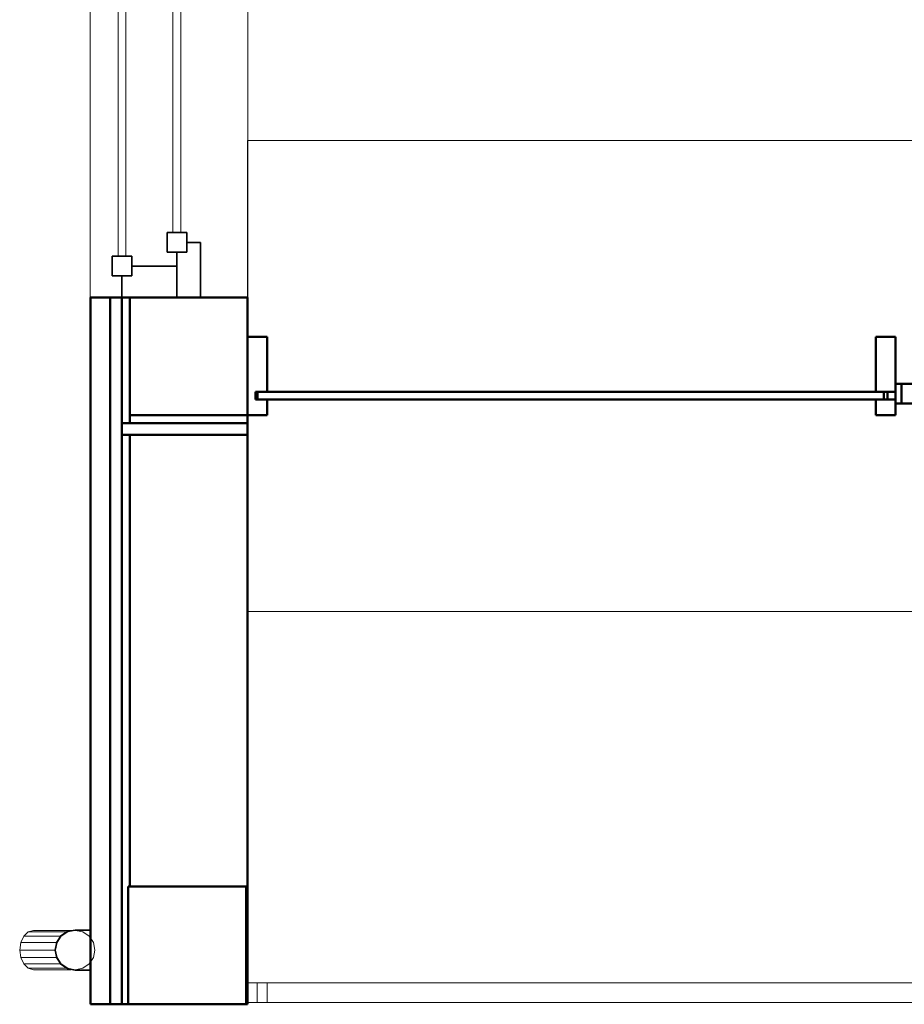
# Model space of a CAD drawing. Header units: millimetres. Extents: x 25703 to 50721, y 2709 to 39176.
# Tile 2 of 50: x 26843 to 29096, y 28638 to 31145. Entities that reach past the tile are written whole.
import ezdxf

# ---------------------------------------------------------------- set-up
doc = ezdxf.new("R2010")
doc.units = ezdxf.units.MM
for name, color, linetype, lineweight in [('A-COLS-____-MCUT', 52, 'Continuous', 50), ('A-COLS-____-OTLN', 52, 'Continuous', 20), ('A-GENM-____-MCUT', 13, 'Continuous', 50), ('A-GENM-____-OTLN', 13, 'Continuous', 20), ('A-GLAZ-____-MCUT', 151, 'Continuous', 35), ('A-GLAZ-____-OTLN', 151, 'Continuous', 20), ('A-PART-____-MCUT', 2, 'Continuous', 50), ('A-PART-____-OTLN', 2, 'Continuous', 20), ('A-WALL-____-MCUT', 113, 'Continuous', 50), ('A-WALL-____-OTLN', 113, 'Continuous', 20), ('Q-SPCQ-____-MCUT', 91, 'Continuous', 9), ('Q-SPCQ-____-OTLN', 91, 'Continuous', 20), ('Ограждение', 7, 'Continuous', 20)]:
    doc.layers.add(name, color=color, linetype=linetype, lineweight=lineweight)

# ---------------------------------------------------------------- blocks, each defined once
blk = doc.blocks.new('Прямая форма - V line-610168-В_Этаж 02_Вентиляция')
at = {"layer": 'A-GLAZ-____-MCUT', "color": 53}
for p, q in [((105, -55), (55, -55)), ((55, -55), (55, -105)), ((105, -105), (105, -55)), ((796.6, -55), (796.6, -105)), ((846.6, -55), (796.6, -55)), ((846.6, -105), (846.6, -55)), ((896.6, -55), (846.6, -55)), ((846.6, -55), (846.6, -105)), ((896.6, -105), (896.6, -55)), ((1588.1, -55), (1588.1, -105)), ((1638.1, -55), (1588.1, -55)), ((1638.1, -105), (1638.1, -55)), ((55, -80), (0, -80)), ((0, -80), (0, -220)), ((55, -105), (55, -80)), ((1693.1, -80), (1638.1, -80)), ((1638.1, -80), (1638.1, -105)), ((1693.1, -220), (1693.1, -80)), ((80, -105), (55, -105)), ((55, -105), (105, -105)), ((80, -220), (80, -105)), ((796.6, -105), (846.6, -105)), ((846.6, -105), (896.6, -105)), ((1588.1, -105), (1638.1, -105)), ((1638.1, -105), (1613.1, -105)), ((1613.1, -105), (1613.1, -220)), ((165, -195), (115, -195)), ((115, -195), (115, -245)), ((165, -245), (165, -195)), ((796.6, -195), (796.6, -245)), ((846.6, -195), (796.6, -195)), ((896.6, -195), (846.6, -195)), ((846.6, -195), (846.6, -245)), ((846.6, -245), (846.6, -195)), ((896.6, -245), (896.6, -195)), ((1528.1, -195), (1528.1, -245)), ((1578.1, -195), (1528.1, -195)), ((1578.1, -245), (1578.1, -195)), ((0, -220), (80, -220)), ((115, -220), (0, -220)), ((0, -220), (0, -280)), ((115, -245), (115, -220)), ((1693.1, -220), (1578.1, -220)), ((1578.1, -220), (1578.1, -245)), ((1613.1, -220), (1693.1, -220)), ((1693.1, -280), (1693.1, -220)), ((115, -245), (165, -245)), ((140, -245), (115, -245)), ((140, -280), (140, -245)), ((796.6, -245), (846.6, -245)), ((846.6, -245), (896.6, -245)), ((1528.1, -245), (1578.1, -245)), ((1578.1, -245), (1553.1, -245)), ((1553.1, -245), (1553.1, -280)), ((0, -280), (140, -280)), ((1553.1, -280), (1693.1, -280))]:
    blk.add_line(p, q, dxfattribs=at)
at = {"layer": 'A-GLAZ-____-OTLN', "color": 253}
for p, q in [((796.6, -70), (105, -70)), ((1588.1, -70), (896.6, -70)), ((105, -90), (796.6, -90)), ((896.6, -90), (1588.1, -90)), ((796.6, -210), (165, -210)), ((1528.1, -210), (896.6, -210)), ((165, -230), (796.6, -230)), ((896.6, -230), (1528.1, -230))]:
    blk.add_line(p, q, dxfattribs=at)
blk = doc.blocks.new('Прямая форма - ფ2-610169-В_Этаж 02_Вентиляция')
blk.add_blockref('Прямая форма - V line-610168-В_Этаж 02_Вентиляция', (0, 0))
blk = doc.blocks.new('Прямая форма - Concrete - Structural-610265-В_Этаж 02_Вентиляция')
at = {"layer": 'A-WALL-____-MCUT', "color": 9}
for p, q in [((4700, -80), (4400, -80)), ((4400, -80), (4400, -100)), ((4400, -100), (4700, -100)), ((4700, -100), (4700, -80))]:
    blk.add_line(p, q, dxfattribs=at)
blk = doc.blocks.new('Прямая форма - Insulation - Thermal Break-610268-В_Этаж 02_Вентиляция')
at = {"layer": 'A-WALL-____-MCUT', "color": 9}
for p, q in [((4720, -50), (4400, -50)), ((4400, -50), (4400, -80)), ((4720, -80), (4720, -50)), ((4400, -80), (4720, -80))]:
    blk.add_line(p, q, dxfattribs=at)
blk = doc.blocks.new('Прямая форма - SW - 005-610269-В_Этаж 02_Вентиляция')
for name in ['Прямая форма - Insulation - Thermal Break-610268-В_Этаж 02_Вентиляция', 'Прямая форма - Concrete - Structural-610265-В_Этаж 02_Вентиляция']:
    blk.add_blockref(name, (0, 0))
blk = doc.blocks.new('Family - Concrete - Structural-610271-В_Этаж 02_Вентиляция')
at = {"layer": 'A-PART-____-MCUT', "color": 9}
for p, q in [((4700, -80), (4400, -80)), ((4400, -80), (4400, -100)), ((4400, -100), (4700, -100)), ((4700, -100), (4700, -80))]:
    blk.add_line(p, q, dxfattribs=at)
blk = doc.blocks.new('Family - Insulation - Thermal Break-610277-В_Этаж 02_Вентиляция')
at = {"layer": 'A-PART-____-MCUT', "color": 9}
for p, q in [((4720, -50), (4400, -50)), ((4400, -50), (4400, -80)), ((4720, -80), (4720, -50)), ((4400, -80), (4720, -80))]:
    blk.add_line(p, q, dxfattribs=at)
blk = doc.blocks.new('Family - OP - 005-610279-В_Этаж 02_Вентиляция')
at = {"layer": 'A-GENM-____-MCUT', "lineweight": 9}
for p, q in [((30048.3, 30837.6), (27423.2, 30837.6)), ((27423.2, 30837.6), (27423.2, 29637.6)), ((30048.3, 29637.6), (30048.3, 30837.6)), ((27423.2, 29637.6), (30048.3, 29637.6))]:
    blk.add_line(p, q, dxfattribs=at)
blk = doc.blocks.new('Прямая форма - V line-610287-В_Этаж 02_Вентиляция')
at = {"layer": 'A-COLS-____-MCUT', "color": 9}
for p, q in [((150, 150), (-150, 150)), ((-150, 150), (-150, -150)), ((150, -150), (150, 150)), ((-150, -150), (150, -150))]:
    blk.add_line(p, q, dxfattribs=at)
blk = doc.blocks.new('Прямая форма - CRE - 001-610288-В_Этаж 02_Вентиляция')
blk.add_blockref('Прямая форма - V line-610287-В_Этаж 02_Вентиляция', (0, 0))
blk = doc.blocks.new('Прямая форма - Iron-610641-В_Этаж 02_Вентиляция')
at = {"layer": 'A-WALL-____-MCUT', "color": 9}
for p, q in [((-462.5, 30), (-462.5, -20)), ((-402.5, 30), (-462.5, 30)), ((-462.5, 30), (-462.5, -20)), ((-447.5, 30), (-462.5, 30)), ((-447.5, -20), (-447.5, 30)), ((-447.5, 30), (-447.5, -20)), ((-417.5, 30), (-447.5, 30)), ((-417.5, -20), (-417.5, 30)), ((-402.5, -20), (-402.5, 30)), ((462.5, 30), (402.5, 30)), ((402.5, 30), (402.5, -20)), ((417.5, 30), (417.5, -20)), ((447.5, 30), (417.5, 30)), ((447.5, -20), (447.5, 30)), ((462.5, 30), (447.5, 30)), ((447.5, 30), (447.5, -20)), ((462.5, -20), (462.5, 30)), ((462.5, -20), (462.5, 30)), ((-492.5, 10), (-492.5, -10)), ((-462.5, 10), (-492.5, 10)), ((-462.5, -10), (-462.5, 10)), ((492.5, 10), (462.5, 10)), ((462.5, 10), (462.5, -10)), ((492.5, -10), (492.5, 10)), ((-492.5, -10), (-462.5, -10)), ((-462.5, -20), (-402.5, -20)), ((-462.5, -20), (-447.5, -20)), ((-447.5, -20), (-417.5, -20)), ((402.5, -20), (462.5, -20)), ((417.5, -20), (447.5, -20)), ((447.5, -20), (462.5, -20)), ((462.5, -10), (492.5, -10))]:
    blk.add_line(p, q, dxfattribs=at)
blk = doc.blocks.new('Прямая форма - V line-610642-В_Этаж 02_Вентиляция')
at = {"layer": 'A-WALL-____-MCUT', "color": 9}
for p, q in [((512.5, 150), (462.5, 150)), ((462.5, 150), (462.5, 10)), ((512.5, -50), (512.5, 150)), ((462.5, 10), (487.5, 10)), ((487.5, 10), (487.5, -10)), ((487.5, -10), (462.5, -10)), ((462.5, -10), (462.5, -50)), ((462.5, -50), (512.5, -50))]:
    blk.add_line(p, q, dxfattribs=at)
blk = doc.blocks.new('Прямая форма - Iron-610643-В_Этаж 02_Вентиляция')
blk.add_blockref('Прямая форма - V line-610642-В_Этаж 02_Вентиляция', (0, 0))
blk = doc.blocks.new('Прямая форма - V line-610644-В_Этаж 02_Вентиляция')
at = {"layer": 'A-WALL-____-MCUT', "color": 9}
for p, q in [((-462.5, 150), (-512.5, 150)), ((-512.5, 150), (-512.5, 10)), ((-462.5, 10), (-462.5, 150)), ((-512.5, 10), (-462.5, 10)), ((-512.5, -10), (-512.5, -50)), ((-462.5, -10), (-512.5, -10)), ((-462.5, -50), (-462.5, -10)), ((-512.5, -50), (-462.5, -50))]:
    blk.add_line(p, q, dxfattribs=at)
blk = doc.blocks.new('Прямая форма - Iron-610645-В_Этаж 02_Вентиляция')
blk.add_blockref('Прямая форма - V line-610644-В_Этаж 02_Вентиляция', (0, 0))
blk = doc.blocks.new('Прямая форма - Glass-610650-В_Этаж 02_Вентиляция')
at = {"layer": 'A-WALL-____-MCUT', "color": 9}
for p, q in [((417.5, 6), (-417.5, 6)), ((-417.5, 6), (-417.5, -10)), ((417.5, -10), (417.5, 6)), ((-417.5, -10), (417.5, -10))]:
    blk.add_line(p, q, dxfattribs=at)
blk = doc.blocks.new('Прямая форма - V line-610657-В_Этаж 02_Вентиляция')
at = {"layer": 'A-WALL-____-MCUT', "color": 9}
for p, q in [((-482.5, 10), (-2092.5, 10)), ((-2092.5, 10), (-2092.5, -10)), ((-482.5, -10), (-482.5, 10)), ((-2092.5, -10), (-482.5, -10))]:
    blk.add_line(p, q, dxfattribs=at)
blk = doc.blocks.new('Прямая форма - Iron-610658-В_Этаж 02_Вентиляция')
blk.add_blockref('Прямая форма - V line-610657-В_Этаж 02_Вентиляция', (0, 0))
blk = doc.blocks.new('Прямая форма - V line-610667-В_Этаж 02_Вентиляция')
at = {"layer": 'A-WALL-____-MCUT', "color": 9}
for p, q in [((-2062.5, 150), (-2112.5, 150)), ((-2112.5, 150), (-2112.5, -50)), ((-2062.5, 10), (-2062.5, 150)), ((-2087.5, 10), (-2062.5, 10)), ((-2087.5, -10), (-2087.5, 10)), ((-2062.5, -10), (-2087.5, -10)), ((-2062.5, -50), (-2062.5, -10)), ((-2112.5, -50), (-2062.5, -50))]:
    blk.add_line(p, q, dxfattribs=at)
blk = doc.blocks.new('Прямая форма - Iron-610668-В_Этаж 02_Вентиляция')
blk.add_blockref('Прямая форма - V line-610667-В_Этаж 02_Вентиляция', (0, 0))
blk = doc.blocks.new('Прямая форма - CW-002-610669-В_Этаж 02_Вентиляция')
for name in ['Прямая форма - Iron-610668-В_Этаж 02_Вентиляция', 'Прямая форма - Iron-610645-В_Этаж 02_Вентиляция', 'Прямая форма - Iron-610643-В_Этаж 02_Вентиляция', 'Прямая форма - Iron-610641-В_Этаж 02_Вентиляция', 'Прямая форма - Iron-610658-В_Этаж 02_Вентиляция', 'Прямая форма - Glass-610650-В_Этаж 02_Вентиляция']:
    blk.add_blockref(name, (0, 0))
blk = doc.blocks.new('Family - Iron-610686-В_Этаж 02_Вентиляция')
at = {"layer": 'A-PART-____-MCUT', "color": 9}
for p, q in [((-462.5, 30), (-462.5, -20)), ((-402.5, 30), (-462.5, 30)), ((-462.5, 30), (-462.5, -20)), ((-447.5, 30), (-462.5, 30)), ((-447.5, -20), (-447.5, 30)), ((-447.5, 30), (-447.5, -20)), ((-417.5, 30), (-447.5, 30)), ((-417.5, -20), (-417.5, 30)), ((-402.5, -20), (-402.5, 30)), ((462.5, 30), (402.5, 30)), ((402.5, 30), (402.5, -20)), ((417.5, 30), (417.5, -20)), ((447.5, 30), (417.5, 30)), ((447.5, -20), (447.5, 30)), ((462.5, 30), (447.5, 30)), ((447.5, 30), (447.5, -20)), ((462.5, -20), (462.5, 30)), ((462.5, -20), (462.5, 30)), ((-492.5, 10), (-492.5, -10)), ((-462.5, 10), (-492.5, 10)), ((-462.5, -10), (-462.5, 10)), ((492.5, 10), (462.5, 10)), ((462.5, 10), (462.5, -10)), ((492.5, -10), (492.5, 10)), ((-492.5, -10), (-462.5, -10)), ((-462.5, -20), (-402.5, -20)), ((-462.5, -20), (-447.5, -20)), ((-447.5, -20), (-417.5, -20)), ((402.5, -20), (462.5, -20)), ((417.5, -20), (447.5, -20)), ((447.5, -20), (462.5, -20)), ((462.5, -10), (492.5, -10))]:
    blk.add_line(p, q, dxfattribs=at)
blk = doc.blocks.new('Family - V line-610691-В_Этаж 02_Вентиляция')
at = {"layer": 'A-PART-____-MCUT', "color": 9}
for p, q in [((-462.5, 150), (-512.5, 150)), ((-512.5, 150), (-512.5, 10)), ((-462.5, 10), (-462.5, 150)), ((-512.5, 10), (-462.5, 10)), ((-512.5, -10), (-512.5, -50)), ((-462.5, -10), (-512.5, -10)), ((-462.5, -50), (-462.5, -10)), ((-512.5, -50), (-462.5, -50))]:
    blk.add_line(p, q, dxfattribs=at)
blk = doc.blocks.new('Family - Iron-610692-В_Этаж 02_Вентиляция')
blk.add_blockref('Family - V line-610691-В_Этаж 02_Вентиляция', (0, 0))
blk = doc.blocks.new('Family - V line-610711-В_Этаж 02_Вентиляция')
at = {"layer": 'A-PART-____-MCUT', "color": 9}
for p, q in [((-482.5, 10), (-2092.5, 10)), ((-2092.5, 10), (-2092.5, -10)), ((-482.5, -10), (-482.5, 10)), ((-2092.5, -10), (-482.5, -10))]:
    blk.add_line(p, q, dxfattribs=at)
blk = doc.blocks.new('Family - Iron-610712-В_Этаж 02_Вентиляция')
blk.add_blockref('Family - V line-610711-В_Этаж 02_Вентиляция', (0, 0))
blk = doc.blocks.new('Family - V line-610726-В_Этаж 02_Вентиляция')
at = {"layer": 'A-PART-____-MCUT', "color": 9}
for p, q in [((-2062.5, 150), (-2112.5, 150)), ((-2112.5, 150), (-2112.5, -50)), ((-2062.5, 10), (-2062.5, 150)), ((-2087.5, 10), (-2062.5, 10)), ((-2087.5, -10), (-2087.5, 10)), ((-2062.5, -10), (-2087.5, -10)), ((-2062.5, -50), (-2062.5, -10)), ((-2112.5, -50), (-2062.5, -50))]:
    blk.add_line(p, q, dxfattribs=at)
blk = doc.blocks.new('Family - Iron-610727-В_Этаж 02_Вентиляция')
blk.add_blockref('Family - V line-610726-В_Этаж 02_Вентиляция', (0, 0))
blk = doc.blocks.new('Прямая форма - Gypsum Plasterboard - Waterproof-610918-В_Этаж 02_Вентиляция')
at = {"layer": 'A-WALL-____-MCUT', "color": 9}
for p, q in [((1800, 0), (0, 0)), ((0, 0), (0, -50)), ((1800, -50), (1800, 0)), ((0, -50), (1800, -50))]:
    blk.add_line(p, q, dxfattribs=at)
blk = doc.blocks.new('Прямая форма - Insulation - Thermal Break-610919-В_Этаж 02_Вентиляция')
at = {"layer": 'A-WALL-____-MCUT', "color": 9}
for p, q in [((1800, -50), (0, -50)), ((0, -50), (0, -80)), ((1800, -80), (1800, -50)), ((0, -80), (1800, -80))]:
    blk.add_line(p, q, dxfattribs=at)
blk = doc.blocks.new('Прямая форма - Masonry Block - Structural-610920-В_Этаж 02_Вентиляция')
at = {"layer": 'A-WALL-____-MCUT', "color": 9}
for p, q in [((1450, -100), (300, -100)), ((300, -100), (300, -396)), ((1450, -400), (1450, -100)), ((300, -396), (0, -396)), ((0, -396), (0, -400)), ((0, -400), (1450, -400))]:
    blk.add_line(p, q, dxfattribs=at)
blk = doc.blocks.new('Прямая форма - Concrete - Structural-610921-В_Этаж 02_Вентиляция')
at = {"layer": 'A-WALL-____-MCUT', "color": 9}
for p, q in [((1450, -80), (0, -80)), ((0, -80), (0, -96)), ((0, -96), (300, -96)), ((300, -96), (300, -100)), ((300, -100), (1450, -100)), ((1450, -100), (1450, -80)), ((1800, -80), (1480, -80)), ((1480, -80), (1480, -100)), ((1480, -100), (1800, -100)), ((1800, -100), (1800, -80))]:
    blk.add_line(p, q, dxfattribs=at)
blk = doc.blocks.new('Прямая форма - SW - 004-610922-В_Этаж 02_Вентиляция')
for name in ['Прямая форма - Gypsum Plasterboard - Waterproof-610918-В_Этаж 02_Вентиляция', 'Прямая форма - Insulation - Thermal Break-610919-В_Этаж 02_Вентиляция', 'Прямая форма - Concrete - Structural-610921-В_Этаж 02_Вентиляция', 'Прямая форма - Masonry Block - Structural-610920-В_Этаж 02_Вентиляция']:
    blk.add_blockref(name, (0, 0))
blk = doc.blocks.new('Family - Gypsum Plasterboard - Waterproof-610926-В_Этаж 02_Вентиляция')
at = {"layer": 'A-PART-____-MCUT', "color": 9}
for p, q in [((1800, 0), (0, 0)), ((0, 0), (0, -50)), ((1800, -50), (1800, 0)), ((0, -50), (1800, -50))]:
    blk.add_line(p, q, dxfattribs=at)
blk = doc.blocks.new('Family - Insulation - Thermal Break-610928-В_Этаж 02_Вентиляция')
at = {"layer": 'A-PART-____-MCUT', "color": 9}
for p, q in [((1800, -50), (0, -50)), ((0, -50), (0, -80)), ((1800, -80), (1800, -50)), ((0, -80), (1800, -80))]:
    blk.add_line(p, q, dxfattribs=at)
blk = doc.blocks.new('Family - Masonry Block - Structural-610930-В_Этаж 02_Вентиляция')
at = {"layer": 'A-PART-____-MCUT', "color": 9}
for p, q in [((1450, -100), (300, -100)), ((300, -100), (300, -396)), ((1450, -400), (1450, -100)), ((300, -396), (0, -396)), ((0, -396), (0, -400)), ((0, -400), (1450, -400))]:
    blk.add_line(p, q, dxfattribs=at)
blk = doc.blocks.new('Family - Concrete - Structural-610932-В_Этаж 02_Вентиляция')
at = {"layer": 'A-PART-____-MCUT', "color": 9}
for p, q in [((1450, -80), (0, -80)), ((0, -80), (0, -96)), ((0, -96), (300, -96)), ((300, -96), (300, -100)), ((300, -100), (1450, -100)), ((1450, -100), (1450, -80)), ((1800, -80), (1480, -80)), ((1480, -80), (1480, -100)), ((1480, -100), (1800, -100)), ((1800, -100), (1800, -80))]:
    blk.add_line(p, q, dxfattribs=at)
blk = doc.blocks.new('Family - ფ2-610934-В_Этаж 02_Вентиляция')
at = {"layer": 'A-GENM-____-MCUT', "lineweight": 9}
for p, q in [((846.6, 1), (-846.6, 1)), ((-846.6, 1), (-846.6, -280)), ((846.6, -280), (846.6, 1)), ((-846.6, -280), (-846.6, -401)), ((846.6, -401), (846.6, -280)), ((-846.6, -401), (846.6, -401))]:
    blk.add_line(p, q, dxfattribs=at)
blk = doc.blocks.new('Прямая форма - V line-611522-В_Этаж 02_Вентиляция')
at = {"layer": 'A-COLS-____-MCUT', "color": 9}
for p, q in [((150, 150), (-150, 150)), ((-150, 150), (-150, -150)), ((150, -150), (150, 150)), ((-150, -150), (150, -150))]:
    blk.add_line(p, q, dxfattribs=at)
blk = doc.blocks.new('Прямая форма - CRE - 001-611523-В_Этаж 02_Вентиляция')
blk.add_blockref('Прямая форма - V line-611522-В_Этаж 02_Вентиляция', (0, 0))
blk = doc.blocks.new('Прямая форма - V line-611743-В_Этаж 02_Вентиляция')
at = {"layer": 'Ограждение', "color": 253}
for p, q in [((3986.9, -5), (4036.5, -5)), ((3986.9, -5), (3986.9, -55)), ((3986.9, -55), (4036.4, -55))]:
    blk.add_line(p, q, dxfattribs=at)
blk = doc.blocks.new('Прямая форма - Steel - Stainless-611744-В_Этаж 02_Вентиляция')
blk.add_blockref('Прямая форма - V line-611743-В_Этаж 02_Вентиляция', (0, 0))
blk = doc.blocks.new('Прямая форма - V line-611745-В_Этаж 02_Вентиляция')
at = {"layer": 'Ограждение', "color": 253}
for p, q in [((36.4, -5), (84.5, -5)), ((84.5, -5), (84.5, -55)), ((36.4, -55), (84.5, -55))]:
    blk.add_line(p, q, dxfattribs=at)
blk = doc.blocks.new('Прямая форма - Steel - Stainless-611746-В_Этаж 02_Вентиляция')
blk.add_blockref('Прямая форма - V line-611745-В_Этаж 02_Вентиляция', (0, 0))
blk = doc.blocks.new('Прямая форма - Steel - Stainless-611762-В_Этаж 02_Вентиляция')
at = {"layer": 'Ограждение', "color": 253}
for p, q in [((59.5, -55), (59.5, -5)), ((4011.9, -5), (59.5, -5)), ((4011.9, -5), (4011.9, -55)), ((4011.9, -55), (59.5, -55))]:
    blk.add_line(p, q, dxfattribs=at)
blk = doc.blocks.new('Прямая форма - RAILING - 004-611763-В_Этаж 02_Вентиляция')
for name in ['Прямая форма - Steel - Stainless-611746-В_Этаж 02_Вентиляция', 'Прямая форма - Steel - Stainless-611762-В_Этаж 02_Вентиляция', 'Прямая форма - Steel - Stainless-611744-В_Этаж 02_Вентиляция']:
    blk.add_blockref(name, (0, 0))
blk = doc.blocks.new('Family - V line-611768-В_Этаж 02_Вентиляция')
at = {"layer": 'A-PART-____-OTLN', "color": 253}
for p, q in [((3986.9, -5), (4036.5, -5)), ((3986.9, -5), (3986.9, -55)), ((3986.9, -55), (4036.4, -55))]:
    blk.add_line(p, q, dxfattribs=at)
blk = doc.blocks.new('Family - Steel - Stainless-611769-В_Этаж 02_Вентиляция')
blk.add_blockref('Family - V line-611768-В_Этаж 02_Вентиляция', (0, 0))
blk = doc.blocks.new('Family - Steel - Stainless-611797-В_Этаж 02_Вентиляция')
at = {"layer": 'A-PART-____-OTLN', "color": 253}
for p, q in [((59.5, -55), (59.5, -5)), ((4011.9, -5), (59.5, -5)), ((4011.9, -5), (4011.9, -55)), ((4011.9, -55), (59.5, -55))]:
    blk.add_line(p, q, dxfattribs=at)
blk = doc.blocks.new('Прямая форма - V line-612858-В_Этаж 02_Вентиляция')
at = {"layer": 'Q-SPCQ-____-MCUT', "color": 133}
for p, q in [((-35.4, 35.4), (-46.2, 19.1)), ((-19.1, 46.2), (-35.4, 35.4)), ((0, 50), (-19.1, 46.2)), ((19.1, 46.2), (0, 50)), ((35.4, 35.4), (19.1, 46.2)), ((46.2, 19.1), (35.4, 35.4)), ((-46.2, 19.1), (-50, 0)), ((-50, 0), (-46.2, -19.1)), ((50, 0), (46.2, 19.1)), ((46.2, -19.1), (50, 0)), ((-46.2, -19.1), (-35.4, -35.4)), ((35.4, -35.4), (46.2, -19.1)), ((-35.4, -35.4), (-19.1, -46.2)), ((-19.1, -46.2), (0, -50)), ((0, -50), (19.1, -46.2)), ((19.1, -46.2), (35.4, -35.4))]:
    blk.add_line(p, q, dxfattribs=at)
at = {"layer": 'Q-SPCQ-____-OTLN', "color": 253}
for p, q in [((-52, 39), (-52, -0.1)), ((-50.2, -0.1), (-50.2, 39)), ((50.2, 39), (50.2, -0.1)), ((52, -0.1), (52, 39)), ((-50, -1.1), (-50, 0)), ((50, 0), (50, -1.1)), ((-52, -0.1), (-48, -20)), ((-46.4, -19.3), (-50.2, -0.1)), ((-50, -106.1), (-50, -10.2)), ((-48, -20), (-36.8, -36.9)), ((-35.5, -35.6), (-46.4, -19.3)), ((-46.2, -22.8), (-46.2, -119.6)), ((46.4, -19.3), (35.5, -35.6)), ((36.8, -36.9), (48, -20)), ((46.2, -22.8), (46.2, -119.6)), ((50.2, -0.1), (46.4, -19.3)), ((48, -20), (52, -0.1)), ((50, -10.2), (50, -106.1)), ((-36.8, -36.9), (-19.9, -48.1)), ((-19.2, -46.5), (-35.5, -35.6)), ((-35.4, -37.8), (-35.4, -131.1)), ((-19.9, -48.1), (0, -52.1)), ((0, -50.3), (-19.2, -46.5)), ((-19.1, -48.3), (-19.1, -138.7)), ((19.2, -46.5), (0, -50.3)), ((0, -52.1), (19.9, -48.1)), ((19.1, -48.2), (19.1, -138.7)), ((35.5, -35.6), (19.2, -46.5)), ((19.9, -48.1), (36.8, -36.9)), ((35.4, -37.8), (35.4, -131.1)), ((0, -52.1), (0, -141.4)), ((-50, -106.1), (-46.2, -119.6)), ((-46.2, -119.6), (-35.4, -131.1)), ((35.4, -131.1), (46.2, -119.6)), ((46.2, -119.6), (50, -106.1)), ((-35.4, -131.1), (-19.1, -138.7)), ((-19.1, -138.7), (0, -141.4)), ((0, -141.4), (19.1, -138.7)), ((19.1, -138.7), (35.4, -131.1))]:
    blk.add_line(p, q, dxfattribs=at)
blk = doc.blocks.new('Прямая форма - FU - 047-612859-В_Этаж 02_Вентиляция')
blk.add_blockref('Прямая форма - V line-612858-В_Этаж 02_Вентиляция', (0, 0))
blk = doc.blocks.new('V line_ifc_RVT-1-В_Этаж 02_Вентиляция')
at = {"layer": 'A-COLS-____-OTLN', "color": 253, "lineweight": 20, "rotation": 180}
for name, p in [('Прямая форма - CRE - 001-611523-В_Этаж 02_Вентиляция', (27273.2, 30287.6)), ('Прямая форма - CRE - 001-610288-В_Этаж 02_Вентиляция', (27269.2, 28787.6))]:
    blk.add_blockref(name, p, dxfattribs=at)
at = {"layer": 'A-GENM-____-OTLN', "color": 253, "lineweight": 20, "rotation": 90}
blk.add_blockref('Family - ფ2-610934-В_Этаж 02_Вентиляция', (27023.2, 31284.2), dxfattribs=at)
at = {"layer": 'A-GENM-____-OTLN', "color": 253, "lineweight": 20}
blk.add_blockref('Family - OP - 005-610279-В_Этаж 02_Вентиляция', (0, 0), dxfattribs=at)
at = {"layer": 'A-GLAZ-____-OTLN', "color": 253, "lineweight": 20, "rotation": 90}
blk.add_blockref('Прямая форма - ფ2-610169-В_Этаж 02_Вентиляция', (27023.2, 30437.6), dxfattribs=at)
at = {"layer": 'A-PART-____-OTLN', "color": 253, "lineweight": 20}
for name, p, rotation in [('Family - Gypsum Plasterboard - Waterproof-610926-В_Этаж 02_Вентиляция', (27023.2, 28637.6), 90), ('Family - Insulation - Thermal Break-610928-В_Этаж 02_Вентиляция', (27023.2, 28637.6), 90), ('Family - Concrete - Structural-610932-В_Этаж 02_Вентиляция', (27023.2, 28637.6), 90), ('Family - Masonry Block - Structural-610930-В_Этаж 02_Вентиляция', (27023.2, 28637.6), 90), ('Family - Concrete - Structural-610271-В_Этаж 02_Вентиляция', (31823.2, 30037.6), 180), ('Family - Insulation - Thermal Break-610277-В_Этаж 02_Вентиляция', (31823.2, 30037.6), 180), ('Family - Steel - Stainless-611769-В_Этаж 02_Вентиляция', (31459.7, 28637.6), 180), ('Family - Steel - Stainless-611797-В_Этаж 02_Вентиляция', (31459.7, 28637.6), 180)]:
    blk.add_blockref(name, p, dxfattribs=dict(at, rotation=rotation))
for name in ['Family - Iron-610727-В_Этаж 02_Вентиляция', 'Family - Iron-610692-В_Этаж 02_Вентиляция', 'Family - Iron-610686-В_Этаж 02_Вентиляция', 'Family - Iron-610712-В_Этаж 02_Вентиляция']:
    blk.add_blockref(name, (29535.8, 30187.6), dxfattribs=at)
at = {"layer": 'A-WALL-____-OTLN', "color": 253, "lineweight": 20}
for name, p, rotation in [('Прямая форма - SW - 004-610922-В_Этаж 02_Вентиляция', (27023.2, 28637.6), 90), ('Прямая форма - SW - 005-610269-В_Этаж 02_Вентиляция', (31823.2, 30037.6), 180)]:
    blk.add_blockref(name, p, dxfattribs=dict(at, rotation=rotation))
blk.add_blockref('Прямая форма - CW-002-610669-В_Этаж 02_Вентиляция', (29535.8, 30187.6), dxfattribs=at)
at = {"layer": 'Q-SPCQ-____-OTLN', "color": 253, "lineweight": 20, "rotation": 270}
blk.add_blockref('Прямая форма - FU - 047-612859-В_Этаж 02_Вентиляция', (26984.2, 28775.7), dxfattribs=at)
at = {"layer": 'Ограждение', "color": 253, "lineweight": 20, "rotation": 180}
blk.add_blockref('Прямая форма - RAILING - 004-611763-В_Этаж 02_Вентиляция', (31459.7, 28637.6), dxfattribs=at)

msp = doc.modelspace()

# ---------------------------------------------------------------- block references
at = {"lineweight": 9}
msp.add_blockref('V line_ifc_RVT-1-В_Этаж 02_Вентиляция', (0, 0), dxfattribs=at)

doc.saveas('drawing.dxf')
